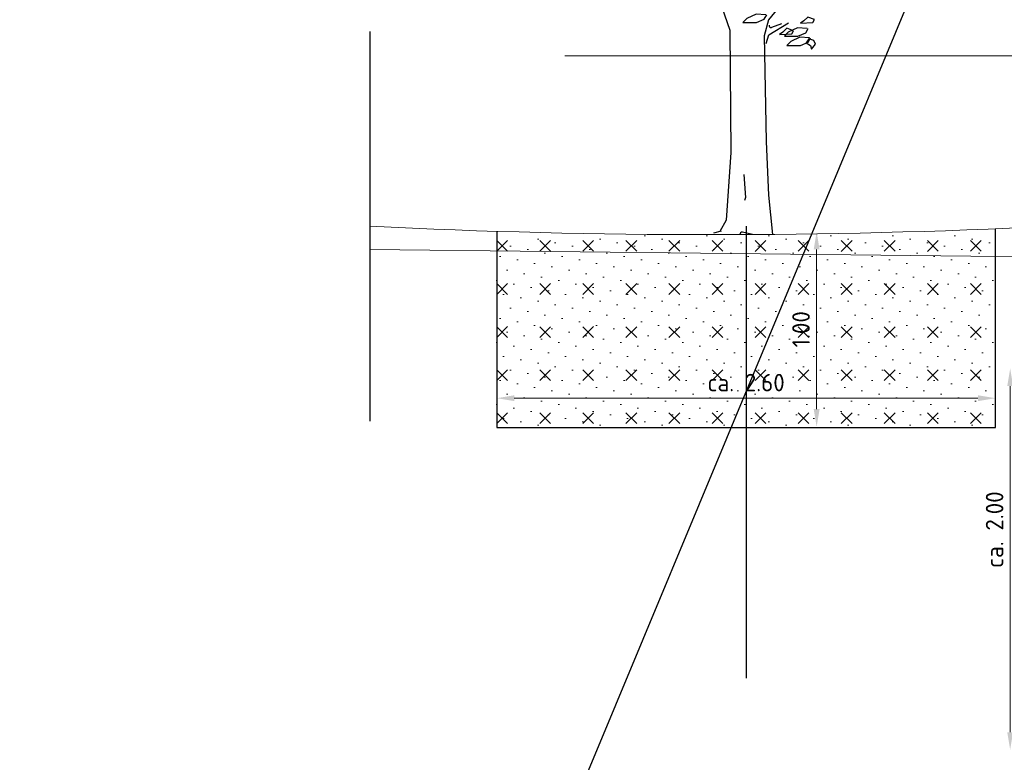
# Model space of a CAD drawing. Header units: metres. Extents: x 0 to 200176, y 0 to 356276.
# Tile 26 of 52: x 199402.7 to 199407.75, y 355718.32 to 355722.13. Entities that reach past the tile are written whole.
import ezdxf

# ---------------------------------------------------------------- set-up
doc = ezdxf.new("R2010")
doc.units = ezdxf.units.M
doc.linetypes.add('DASHED', pattern=[0.75, 0.5, -0.25])
for name, color, linetype, lineweight in [('N-WE-VH-KANTVERHARDING-G', 1, 'Continuous', 5), ('X-XX-AL-AANPIJLING-M', 7, 'Continuous', 18), ('X-XX-NIEUW-DETAIL-A', 251, 'Continuous', 0), ('X-XX-XX-DETAIL1-G', 1, 'Continuous', 18)]:
    doc.layers.add(name, color=color, linetype=linetype, lineweight=lineweight)
doc.layers.add('X-XX-AL-DETAIL-AFSTANDSLIJNEN-G', color=2, linetype='Continuous', lineweight=5, plot=False)
doc.layers.add('X-XX-AL-HULPLIJNEN', color=4, linetype='Continuous', lineweight=25, plot=False)
for name, color, linetype in [('X-XX-NIEUW-DETAIL-G', 1, 'Continuous'), ('X-XX-NIEUW-DETAIL-S', 1, 'Continuous'), ('X-XX-NIEUW-DETAIL_GROEN-S', 7, 'Continuous')]:
    doc.layers.add(name, color=color, linetype=linetype)
doc.styles.add('NLCS-ISO', font='NLCS-ISO.ttf')
doc.dimstyles.new('Jens 1_50 - standaard', dxfattribs={"dimscale": 0.05, "dimtxt": 1.8, "dimasz": 1.8, "dimexe": 2, "dimexo": 2, "dimgap": 0.7, "dimtad": 1, "dimzin": 0, "dimdsep": 46, "dimtxsty": 'NLCS-ISO', "dimcen": 2.5, "dimdle": 2, "dimse1": 1, "dimse2": 1, "dimclrd": 256, "dimclre": 256, "dimclrt": 256, "dimadec": 1, "dimazin": 0, "dimtfac": 1, "dimtdec": 3, "dimtofl": 0, "dimtmove": 1, "dimatfit": 0, "dimfxl": 2, "dimfxlon": 1, "dimtfillclr": 254, "dimtolj": 1, "dimtzin": 0, "dimlwd": 18, "dimlwe": 18, "dimarcsym": 0})

# ---------------------------------------------------------------- blocks, each defined once
blk = doc.blocks.new('*D658')
at = {"layer": 'Defpoints', "color": 0, "transparency": 16777216}
for p in [(199404.4937, 355720.952), (199407.9937, 355720.897), (199407.9937, 355716.192)]:
    blk.add_point(p, dxfattribs=at)
at = {"layer": 'X-XX-AL-AANPIJLING-M', "linetype": 'Continuous', "lineweight": 18, "transparency": 16777216}
blk.add_line((199404.5837, 355716.192), (199407.9037, 355716.192), dxfattribs=at)
at = {"layer": 'X-XX-AL-AANPIJLING-M', "transparency": 16777216}
for points in [[(199404.5837, 355716.207), (199404.5837, 355716.177), (199404.4937, 355716.192)], [(199407.9037, 355716.207), (199407.9037, 355716.177), (199407.9937, 355716.192)]]:
    blk.add_solid(points, dxfattribs=at)
at = {"layer": 'X-XX-AL-AANPIJLING-M', "transparency": 16777216, "insert": (199406.2437, 355716.272), "char_height": 0.09, "attachment_point": 5, "style": 'NLCS-ISO'}
blk.add_mtext('\\A1;Groenvak', dxfattribs=at)
blk = doc.blocks.new('*D659')
at = {"layer": 'Defpoints', "color": 0, "transparency": 16777216}
for p in [(199408.1237, 355720.3418), (199407.7787, 355718.3853), (199408.1237, 355718.3853)]:
    blk.add_point(p, dxfattribs=at)
at = {"layer": 'X-XX-AL-AANPIJLING-M', "linetype": 'Continuous', "lineweight": 18, "transparency": 16777216}
blk.add_line((199407.7787, 355720.2518), (199407.7787, 355718.4753), dxfattribs=at)
at = {"layer": 'X-XX-AL-AANPIJLING-M', "transparency": 16777216}
for points in [[(199407.7637, 355720.2518), (199407.7937, 355720.2518), (199407.7787, 355720.3418)], [(199407.7637, 355718.4753), (199407.7937, 355718.4753), (199407.7787, 355718.3853)]]:
    blk.add_solid(points, dxfattribs=at)
at = {"layer": 'X-XX-AL-AANPIJLING-M', "transparency": 16777216, "insert": (199407.6987, 355719.515), "char_height": 0.09, "attachment_point": 5, "rotation": 90, "style": 'NLCS-ISO'}
blk.add_mtext('\\A1;ca. 2.00', dxfattribs=at)
blk = doc.blocks.new('JENS-DEATIL-NIEUW AAN TE PLANTEN BOOM')
at = {"color": 37}
blk.add_line((-0.1268, 0.03), (-0.1758, 0.011), dxfattribs=at)
for points in [[(-0.5358, 2.328), (-0.2508, 2.09, -0.074112), (-0.1218, 1.945), (-0.0698, 1.748), (-0.0648, 0.703), (-0.0928, 0.122), (-0.1338, 0.027)], [(0.2622, 1.802), (0.1974, 1.7717, -0.549165), (0.1832, 1.7807), (0.1832, 1.792)], [(0.0762, 0), (0.0111, 0.0202, 0.393382), (-0.0012, 0.0143), (-0.0068, 0)]]:
    blk.add_lwpolyline(points, format="xyb", dxfattribs=at)
for points in [[(0.3392, 2.106), (0.1772, 1.836), (0.1502, 1.701), (0.1632, 0.796), (0.1772, 0.338), (0.2042, 0)], [(0.1632, 1.635), (0.1802, 1.71), (0.3062, 1.812)], [(0.0202, 0.514), (0.0302, 0.318), (0.0232, 0.292)]]:
    blk.add_lwpolyline(points, dxfattribs=at)
at = {"color": 104}
for points in [[(0.1598, 1.8796), (0.0977, 1.8858), (0.0388, 1.8486), (0.0139, 1.8144), (0.1008, 1.8144), (0.1505, 1.8423), (0.166, 1.8796)], [(0.4255, 1.7618), (0.3635, 1.768), (0.3045, 1.7308), (0.2797, 1.6966), (0.3666, 1.6966), (0.4162, 1.7246), (0.4317, 1.7618)], [(0.4417, 1.6825), (0.3796, 1.6887), (0.3206, 1.6515), (0.2958, 1.6174), (0.3827, 1.6174), (0.4324, 1.6453), (0.4479, 1.6825)]]:
    blk.add_lwpolyline(points, dxfattribs=at)
for points in [[(0.4724, 1.8392), (0.4308, 1.8603), (0.4048, 1.8287), (0.3837, 1.8076), (0.4625, 1.8131)], [(0.3373, 1.7433), (0.2957, 1.7644), (0.2696, 1.7328), (0.2485, 1.7117), (0.3274, 1.7173)], [(0.4362, 1.674), (0.4202, 1.64), (0.4462, 1.617), (0.4542, 1.586), (0.4802, 1.63), (0.4692, 1.661)]]:
    blk.add_lwpolyline(points, close=True, dxfattribs=at)
blk = doc.blocks.new('*D680')
at = {"layer": 'Defpoints', "color": 0, "transparency": 16777216}
for p in [(199405.5823, 355721.0433), (199405.5823, 355720.0433), (199406.7856, 355720.0433)]:
    blk.add_point(p, dxfattribs=at)
at = {"layer": 'X-XX-AL-AANPIJLING-M', "linetype": 'Continuous', "lineweight": 18, "transparency": 16777216}
blk.add_line((199406.7856, 355720.9533), (199406.7856, 355720.1333), dxfattribs=at)
at = {"layer": 'X-XX-AL-AANPIJLING-M', "transparency": 16777216}
for points in [[(199406.7706, 355720.9533), (199406.8006, 355720.9533), (199406.7856, 355721.0433)], [(199406.7706, 355720.1333), (199406.8006, 355720.1333), (199406.7856, 355720.0433)]]:
    blk.add_solid(points, dxfattribs=at)
at = {"layer": 'X-XX-AL-AANPIJLING-M', "transparency": 16777216, "insert": (199406.7056, 355720.5433), "char_height": 0.09, "attachment_point": 5, "rotation": 90, "style": 'NLCS-ISO'}
blk.add_mtext('\\A1;1.00', dxfattribs=at)
blk = doc.blocks.new('*D681')
at = {"layer": 'Defpoints', "color": 0, "transparency": 16777216}
for p in [(199407.7035, 355720.1896), (199405.144, 355719.7506), (199407.7035, 355719.7506)]:
    blk.add_point(p, dxfattribs=at)
at = {"layer": 'X-XX-AL-AANPIJLING-M', "linetype": 'Continuous', "lineweight": 18, "transparency": 16777216}
blk.add_line((199405.234, 355720.1896), (199407.6135, 355720.1896), dxfattribs=at)
at = {"layer": 'X-XX-AL-AANPIJLING-M', "transparency": 16777216}
for points in [[(199405.234, 355720.2046), (199405.234, 355720.1746), (199405.144, 355720.1896)], [(199407.6135, 355720.2046), (199407.6135, 355720.1746), (199407.7035, 355720.1896)]]:
    blk.add_solid(points, dxfattribs=at)
at = {"layer": 'X-XX-AL-AANPIJLING-M', "transparency": 16777216, "insert": (199406.4237, 355720.2696), "char_height": 0.09, "attachment_point": 5, "style": 'NLCS-ISO'}
blk.add_mtext('\\A1;ca. 2.60', dxfattribs=at)

msp = doc.modelspace()

# ---------------------------------------------------------------- hatches: boundary and pattern name
at = {"layer": 'X-XX-NIEUW-DETAIL-A'}
h = msp.add_hatch(dxfattribs=at)
h.set_pattern_fill('AGR-BOMENZAND', color=256, scale=0.05, angle=45, pattern_type=2)
h.set_pattern_definition([(45, (199405.14395, 355719.838365), (-0.0353553, 0.0707107), [0, -0.075]), (45, (199405.14395, 355719.83836), (0, 0.220971), [0.078125, -0.234375]), (135, (199405.1992, 355719.83836), (-0.220971, 0), [0.078125, -0.234375])])
edge = h.paths.add_edge_path()
edge.add_arc((199404.9508, 355770.5461), 49.5312, 270.22342, 271.76536)
edge.add_line((199406.4767, 355721.0384), (199407.6835, 355721.0384))
edge.add_line((199407.6835, 355721.0384), (199407.7035, 355720.9384))
edge.add_line((199407.7035, 355720.9384), (199407.7035, 355720.6901))
edge.add_line((199407.7035, 355720.6901), (199407.7035, 355720.0384))
edge.add_line((199407.7035, 355720.0384), (199405.144, 355720.0384))
edge.add_line((199405.144, 355720.0384), (199405.144, 355720.3522))
edge.add_line((199405.144, 355720.3522), (199405.144, 355720.9855))
edge.add_line((199405.144, 355720.9855), (199405.144, 355721.0152))

# ---------------------------------------------------------------- linework, layer by layer
at = {"layer": 'N-WE-VH-KANTVERHARDING-G', "color": 252, "flags": 128}
msp.add_lwpolyline([(199408.1937, 355720.912), (199404.4937, 355720.952)], dxfattribs=at)
at = {"layer": 'X-XX-AL-DETAIL-AFSTANDSLIJNEN-G', "linetype": 'DASHED', "ltscale": 5, "flags": 128}
msp.add_lwpolyline([(199405.4937, 355721.9459), (199432.8668, 355721.9459)], dxfattribs=at)
at = {"layer": 'X-XX-AL-HULPLIJNEN', "ltscale": 0.2, "flags": 128}
for points in [[(199400.1794, 355756.3758), (199433.373, 355694.9353), (199394.9694, 355692.7038), (199424.442, 355763.5165)], [(199406.4237, 355721.072), (199406.4237, 355718.752)]]:
    msp.add_lwpolyline(points, dxfattribs=at)
at = {"layer": 'X-XX-NIEUW-DETAIL-G', "color": 6, "linetype": 'DASHED', "ltscale": 5, "flags": 128}
msp.add_lwpolyline([(199404.4937, 355722.072), (199404.4937, 355720.072)], dxfattribs=at)
at = {"layer": 'X-XX-NIEUW-DETAIL-S', "flags": 128}
msp.add_lwpolyline([(199405.144, 355721.0459), (199405.144, 355720.0384), (199407.7035, 355720.0384), (199407.7035, 355721.0589)], dxfattribs=at)
at = {"layer": 'X-XX-XX-DETAIL1-G', "flags": 128}
msp.add_lwpolyline([(199404.4937, 355721.072, 0.024641), (199407.9937, 355721.072)], format="xyb", dxfattribs=at)

# ---------------------------------------------------------------- block references
at = {"layer": 'X-XX-NIEUW-DETAIL_GROEN-S', "xscale": 0.8, "yscale": 0.6}
msp.add_blockref('JENS-DEATIL-NIEUW AAN TE PLANTEN BOOM', (199406.3964, 355721.0292), dxfattribs=at)

# ---------------------------------------------------------------- dimensions: what is measured, and where the dimension line sits
at = {"layer": 'X-XX-AL-AANPIJLING-M'}
dim = msp.add_linear_dim(base=(199406.7856, 355720.0433), p1=(199405.5823, 355721.0433), p2=(199405.5823, 355720.0433), angle=90, dimstyle='Jens 1_50 - standaard', dxfattribs=at)
dim.commit()
dim.dimension.update_dxf_attribs({"geometry": '*D680', "text_midpoint": (199406.7056, 355720.5433)})
for base, p1, p2, text, picture, middle in [((199407.9937, 355716.192), (199404.4937, 355720.952), (199407.9937, 355720.897), 'Groenvak', '*D658', (199406.2437, 355716.272)), ((199407.7035, 355720.1896), (199405.144, 355719.7506), (199407.7035, 355719.7506), 'ca. 2.60', '*D681', (199406.4237, 355720.2696))]:
    dim = msp.add_linear_dim(base=base, p1=p1, p2=p2, text=text, dimstyle='Jens 1_50 - standaard', dxfattribs=at)
    dim.commit()
    dim.dimension.update_dxf_attribs({"geometry": picture, "text_midpoint": middle})
dim = msp.add_linear_dim(base=(199407.7787, 355718.3853), p1=(199408.1237, 355720.3418), p2=(199408.1237, 355718.3853), angle=90, text='ca. 2.00', dimstyle='Jens 1_50 - standaard', dxfattribs=at)
dim.commit()
dim.dimension.update_dxf_attribs({"geometry": '*D659', "text_midpoint": (199407.7787, 355719.515), "dimtype": 160})

doc.saveas('drawing.dxf')
